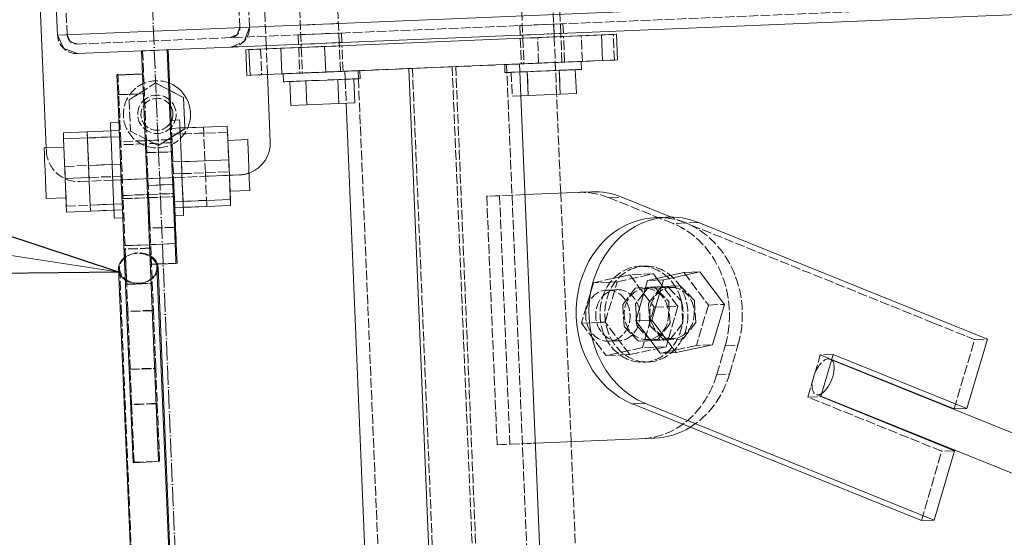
# Model space of a CAD drawing. Header units: millimetres. Extents: x -15129 to 9171, y -18789 to 5877.
# Tile 108 of 256: x -11875 to -11567, y -5546 to -5384. Entities that reach past the tile are written whole.
import ezdxf

# ---------------------------------------------------------------- set-up
doc = ezdxf.new("R2010")
doc.units = ezdxf.units.MM
doc.linetypes.add('ACAD_ISO02W100', pattern=[15, 12, -3])
doc.linetypes.add('ACAD_ISO04W100', pattern=[30, 24, -3, 0, -3])
for name, color, linetype in [('AS_Belki', 145, 'Continuous'), ('AS_Blachy', 30, 'Continuous'), ('AS_Kotwy', 9, 'Continuous'), ('AS_Sciany betonowe', 252, 'Continuous'), ('AS_Siatki', 72, 'Continuous'), ('AS_Sruby', 9, 'Continuous')]:
    doc.layers.add(name, color=color, linetype=linetype)

msp = doc.modelspace()

# ---------------------------------------------------------------- linework, layer by layer
at = {"color": 7, "lineweight": 13}
msp.add_line((-11843.59, -5462.74), (-12231.54, -5402.84), dxfattribs=at)
at = {"color": 0, "linetype": 'ByBlock', "lineweight": -2}
for p, q in [((-11891.73, -5446.87), (-11843.59, -5462.74)), ((-11843.59, -5462.74), (-11894.28, -5463.35))]:
    msp.add_line(p, q, dxfattribs=at)
at = {"layer": 'AS_Belki', "color": 145, "linetype": 'Continuous', "lineweight": 13, "ltscale": 0.25}
for p, q in [((-11862.95, -5388.65), (-9794.99, -5302.4)), ((-11856.7, -5394.4), (-9800.73, -5308.65)), ((-11864.95, -5340.69), (-11862.95, -5388.65)), ((-11862.95, -5388.65), (-11861.01, -5392.82)), ((-11861.01, -5392.82), (-11856.7, -5394.4)), ((-11753.19, -5399.09), (-11718.58, -5397.64)), ((-11679.09, -6344.66), (-11718.58, -5397.64)), ((-11713.7, -6346.1), (-11753.19, -5399.09)), ((-11772.76, -5409.91), (-11734.24, -6333.64)), ((-11843.88, -5461.8), (-11825.29, -5907.56)), ((-11813.3, -5907.06), (-11831.89, -5461.3)), ((-11819.03, -5764.32), (-11831.56, -5461.19)), ((-11159.21, -5676.85), (-11621.16, -5490.18)), ((-11624.49, -5501.5), (-11163.69, -5687.7))]:
    msp.add_line(p, q, dxfattribs=at)
at = {"layer": 'AS_Belki', "color": 84, "linetype": 'ACAD_ISO02W100', "lineweight": 13, "ltscale": 0.25}
for p, q in [((-11856.83, -5391.4), (-9800.86, -5305.65)), ((-11808, -5338.32), (-11806, -5386.28)), ((-11808, -5338.32), (-11806, -5386.28)), ((-11803, -5386.15), (-11805, -5338.19)), ((-11859.95, -5388.53), (-11861.95, -5340.57)), ((-11787.09, -5385.49), (-11775.2, -5384.99)), ((-11718.55, -5385.63), (-11717.86, -5385.6)), ((-11717.74, -5385.6), (-11718.55, -5385.63)), ((-11718.55, -5385.63), (-11718.43, -5388.63)), ((-11717.86, -5385.6), (-11713.61, -5385.42)), ((-11717.74, -5385.6), (-11708.3, -5385.2)), ((-11713.61, -5385.42), (-11708.3, -5385.2)), ((-11708.3, -5385.2), (-11705.04, -5385.07)), ((-11708.3, -5385.2), (-11705.85, -5385.1)), ((-11705.85, -5385.1), (-11705.04, -5385.07)), ((-11705.74, -5385.1), (-11705.85, -5385.1)), ((-11705.74, -5385.1), (-11705.04, -5385.07)), ((-11704.92, -5388.06), (-11705.04, -5385.07)), ((-11858.98, -5390.61), (-11859.95, -5388.53)), ((-11806.78, -5388.43), (-11808.87, -5389.4)), ((-11806.79, -5388.43), (-11808.87, -5389.4)), ((-11806, -5386.28), (-11806.78, -5388.43)), ((-11803, -5386.15), (-11804.58, -5390.46)), ((-11804.58, -5390.46), (-11804.12, -5389.2)), ((-11787.78, -5388.52), (-11786.96, -5388.48)), ((-11787.78, -5388.52), (-11787.08, -5388.49)), ((-11787.78, -5388.52), (-11787.65, -5391.52)), ((-11787.08, -5388.49), (-11782.83, -5388.31)), ((-11786.96, -5388.48), (-11775.08, -5387.99)), ((-11779.21, -5388.16), (-11775.08, -5387.99)), ((-11777.52, -5388.09), (-11774.26, -5387.95)), ((-11774.96, -5387.98), (-11775.08, -5387.99)), ((-11774.14, -5390.95), (-11774.26, -5387.95)), ((-11717.62, -5388.59), (-11718.43, -5388.63)), ((-11717.73, -5388.6), (-11718.43, -5388.63)), ((-11713.48, -5388.42), (-11717.73, -5388.6)), ((-11717.62, -5388.59), (-11715.17, -5388.49)), ((-11705.73, -5388.1), (-11709.86, -5388.27)), ((-11704.92, -5388.06), (-11708.18, -5388.2)), ((-11705.73, -5388.1), (-11705.61, -5388.09)), ((-11705.61, -5388.09), (-11704.92, -5388.06)), ((-11858.98, -5390.61), (-11856.83, -5391.4)), ((-11856.83, -5391.4), (-11858.98, -5390.61)), ((-11808.74, -5392.4), (-11804.58, -5390.46)), ((-11786.84, -5391.48), (-11787.65, -5391.52)), ((-11786.95, -5391.49), (-11787.65, -5391.52)), ((-11782.7, -5391.31), (-11786.95, -5391.49)), ((-11779.08, -5391.16), (-11774.95, -5390.99)), ((-11774.14, -5390.95), (-11777.4, -5391.09)), ((-11774.95, -5390.99), (-11774.84, -5390.98)), ((-11774.84, -5390.98), (-11774.14, -5390.95)), ((-11718.91, -5397.66), (-11739.66, -5398.52)), ((-11683.19, -6344.83), (-11722.67, -5397.81)), ((-11718.58, -5397.64), (-11718.91, -5397.66)), ((-11753.27, -5399.09), (-11773.17, -5399.92)), ((-11773.17, -5399.92), (-11773.07, -5402.42)), ((-11738.56, -5398.48), (-11769.08, -5399.75)), ((-11752.09, -5399.04), (-11769.08, -5399.75)), ((-11769.08, -5399.75), (-11768.97, -5402.25)), ((-11753.19, -5399.09), (-11753.27, -5399.09)), ((-11712.6, -6346.05), (-11752.09, -5399.04)), ((-11700.17, -6345.53), (-11739.66, -5398.52)), ((-11699.07, -6345.49), (-11738.56, -5398.48)), ((-11773.07, -5402.42), (-11772.76, -5409.91)), ((-11768.97, -5402.25), (-11729.59, -6346.76)), ((-11843.55, -5461.69), (-11830.81, -5769.9)), ((-11621.16, -5490.18), (-11622.11, -5489.8)), ((-11625.43, -5501.12), (-11624.49, -5501.5))]:
    msp.add_line(p, q, dxfattribs=at)
at = {"layer": 'AS_Belki', "color": 84, "linetype": 'ACAD_ISO02W100', "lineweight": 13, "ltscale": 0.25, "extrusion": (1.98338e-15, 5.41643e-15, -1)}
msp.add_arc((11856.95, -5388.4), 6, 267.6117, 357.6117, dxfattribs=at)
at = {"layer": 'AS_Belki', "color": 84, "linetype": 'ACAD_ISO02W100', "lineweight": 13, "ltscale": 0.25}
for centre, start, end in [((-11856.95, -5388.4), 182.3883, 272.3883), ((-11808.99, -5386.4), 272.3883, 2.3883)]:
    msp.add_arc(centre, 3, start, end, dxfattribs=at)
at = {"layer": 'AS_Belki', "color": 84, "linetype": 'ACAD_ISO02W100', "lineweight": 13, "ltscale": 0.25, "extrusion": (-1.06192e-14, 5.94822e-15, -1)}
msp.add_arc((11808.99, -5386.4), 6, 177.6117, 267.6117, dxfattribs=at)
at = {"layer": 'AS_Belki', "color": 84, "linetype": 'ACAD_ISO02W100', "lineweight": 13, "ltscale": 0.25, "extrusion": (0.025459, -0.615703, 0.787567)}
msp.add_arc((-12053.09, -3912.42, 3061.26), 6, 12.746, 0, dxfattribs=at)
at = {"layer": 'AS_Belki', "color": 84, "linetype": 'ACAD_ISO02W100', "lineweight": 13, "ltscale": 0.25, "extrusion": (-0.025717, 0.616586, 0.786867)}
for start, end in [(194.093, 312.6448), (47.3553, 132.6449)]:
    msp.add_arc((12055.2, 3905.62, -3063.09), 6, start, end, dxfattribs=at)
at = {"layer": 'AS_Belki', "color": 145, "linetype": 'Continuous', "lineweight": 13, "ltscale": 0.25, "extrusion": (-0.025717, 0.616586, 0.786867)}
for start, end in [(312.6448, 47.3553), (132.6449, 194.093)]:
    msp.add_arc((12055.2, 3905.62, -3063.09), 6, start, end, dxfattribs=at)
at = {"layer": 'AS_Belki', "color": 145, "linetype": 'Continuous', "lineweight": 13, "ltscale": 0.25, "extrusion": (0.025459, -0.615703, 0.787567)}
msp.add_arc((-12053.09, -3912.42, 3061.26), 6, 360, 12.746, dxfattribs=at)
at = {"layer": 'AS_Belki', "color": 84, "linetype": 'ACAD_ISO02W100', "lineweight": 13, "ltscale": 0.25, "extrusion": (-0.820057, 0.331379, 0.466577)}
msp.add_arc((9450.13, -4067.71, 7711.08), 6, 169.2169, 34.6717, dxfattribs=at)
at = {"layer": 'AS_Belki', "color": 145, "linetype": 'Continuous', "lineweight": 13, "ltscale": 0.25, "extrusion": (-0.820057, 0.331379, 0.466577)}
msp.add_arc((9450.13, -4067.71, 7711.08), 6, 34.6717, 169.2169, dxfattribs=at)
at = {"layer": 'AS_Blachy', "color": 145, "linetype": 'Continuous', "lineweight": 13, "ltscale": 0.25}
for p, q in [((-11871.44, -5304.93), (-11866.48, -5423.85)), ((-11692.99, -5388.57), (-11779.51, -5392.18)), ((-11708.13, -5389.2), (-11713.44, -5389.42)), ((-11704.87, -5389.06), (-11708.13, -5389.2)), ((-11705.57, -5389.09), (-11705.69, -5389.1)), ((-11705.39, -5389.09), (-11705.66, -5389.1)), ((-11704.87, -5389.06), (-11705.57, -5389.09)), ((-11699.32, -5388.83), (-11705.39, -5389.09)), ((-11689.33, -5388.42), (-11699.32, -5388.83)), ((-11688.33, -5388.37), (-11692.99, -5388.57)), ((-11692.65, -5396.56), (-11692.99, -5388.57)), ((-11688, -5396.37), (-11688.33, -5388.37)), ((-11797.71, -5392.94), (-11797.75, -5391.94)), ((-11787.1, -5392.49), (-11779.51, -5392.18)), ((-11777.36, -5392.09), (-11782.66, -5392.31)), ((-11779.51, -5392.18), (-11779.18, -5400.17)), ((-11774.1, -5391.95), (-11777.36, -5392.09)), ((-11774.91, -5391.99), (-11774.8, -5391.98)), ((-11774.1, -5391.95), (-11774.8, -5391.98)), ((-11717.57, -5389.59), (-11718.39, -5389.63)), ((-11717.69, -5389.6), (-11718.39, -5389.63)), ((-11717.69, -5389.6), (-11713.44, -5389.42)), ((-11836.72, -5393.56), (-11834.96, -5435.65)), ((-11828.37, -5393.22), (-11828.73, -5393.23)), ((-11827.14, -5431.3), (-11828.73, -5393.23)), ((-11828.37, -5393.22), (-11827.46, -5415.27)), ((-11799.5, -5393.01), (-11804.15, -5393.2)), ((-11804.15, -5393.2), (-11803.15, -5393.16)), ((-11804.15, -5393.2), (-11803.82, -5401.2)), ((-11803.15, -5393.16), (-11793.16, -5392.75)), ((-11803.15, -5393.16), (-11802.82, -5401.16)), ((-11786.8, -5392.48), (-11799.5, -5393.01)), ((-11793.16, -5392.75), (-11787.1, -5392.49)), ((-11793.16, -5392.75), (-11792.83, -5400.74)), ((-11787.61, -5392.51), (-11786.8, -5392.48)), ((-11786.91, -5392.49), (-11787.61, -5392.51)), ((-11786.91, -5392.49), (-11782.66, -5392.31)), ((-11718.58, -5397.64), (-11692.65, -5396.56)), ((-11692.65, -5396.56), (-11688, -5396.37)), ((-11836.42, -5400.8), (-11844.41, -5401.13)), ((-11844.26, -5404.78), (-11844.41, -5401.13)), ((-11836.42, -5400.75), (-11844.06, -5401.07)), ((-11844.06, -5401.07), (-11844.06, -5400.99)), ((-11803.82, -5401.2), (-11802.82, -5401.16)), ((-11802.82, -5401.16), (-11792.83, -5400.74)), ((-11796.5, -5421.91), (-11797.38, -5400.93)), ((-11792.83, -5400.74), (-11786.76, -5400.49)), ((-11786.76, -5400.49), (-11782.18, -5400.3)), ((-11782.18, -5400.3), (-11779.18, -5400.17)), ((-11843.94, -5412.39), (-11844.26, -5404.78)), ((-11843.51, -5422.83), (-11843.94, -5412.39)), ((-11843.02, -5434.49), (-11843.51, -5422.83)), ((-11826.97, -5435.31), (-11827.14, -5431.3)), ((-11842.56, -5445.6), (-11843.02, -5434.49)), ((-11834.96, -5435.65), (-11826.97, -5435.31)), ((-11826.2, -5453.81), (-11826.97, -5435.31)), ((-11834.96, -5435.65), (-11834.19, -5454.14)), ((-11696.18, -5437.62), (-11716.88, -5438.49)), ((-11672.48, -5445.01), (-11686.62, -5439.3)), ((-11842.19, -5454.48), (-11842.56, -5445.6)), ((-11826.08, -5448.63), (-11826.22, -5445.15)), ((-11672.71, -5445.54), (-11676.71, -5445.71)), ((-11670.11, -5445.97), (-11672.48, -5445.01)), ((-11572.46, -5483.64), (-11662.66, -5447.19)), ((-11826.08, -5448.63), (-11826.42, -5448.65)), ((-11826.08, -5448.63), (-11825.76, -5456.26)), ((-11834.19, -5454.14), (-11842.19, -5454.48)), ((-11839.36, -5522.3), (-11842.19, -5454.48)), ((-11826.2, -5453.81), (-11834.19, -5454.14)), ((-11834.19, -5454.14), (-11831.36, -5521.97)), ((-11825.98, -5459.09), (-11826.2, -5453.81)), ((-11825.76, -5456.26), (-11825.61, -5459.91)), ((-11825.94, -5459.98), (-11825.98, -5459.09)), ((-11825.94, -5459.93), (-11825.61, -5459.91)), ((-11833.94, -5460.31), (-11825.94, -5459.98)), ((-11578.83, -5505.34), (-11572.46, -5483.64)), ((-11624.53, -5501.64), (-11620.65, -5488.44)), ((-11621.12, -5490.03), (-11582.83, -5505.5)), ((-11620.65, -5488.44), (-11578.83, -5505.34)), ((-11582.71, -5518.55), (-11624.53, -5501.64)), ((-11683.29, -5503.95), (-11679.28, -5503.79)), ((-11683.29, -5503.95), (-11593.08, -5540.41)), ((-11679.28, -5503.79), (-11589.08, -5540.24)), ((-11582.83, -5505.5), (-11578.83, -5505.34)), ((-11713.64, -5516.19), (-11676.37, -5514.63)), ((-11589.08, -5540.24), (-11582.71, -5518.55)), ((-11839.36, -5522.3), (-11831.36, -5521.97)), ((-11593.08, -5540.41), (-11589.08, -5540.24))]:
    msp.add_line(p, q, dxfattribs=at)
at = {"layer": 'AS_Blachy', "color": 84, "linetype": 'ACAD_ISO02W100', "lineweight": 13, "ltscale": 0.25}
for p, q in [((-11797.75, -5391.94), (-11800.63, -5323)), ((-11797.75, -5391.94), (-11797.88, -5388.94)), ((-11705.66, -5389.1), (-11712.97, -5389.4)), ((-11709.82, -5389.27), (-11705.69, -5389.1)), ((-11704.54, -5397.06), (-11704.87, -5389.06)), ((-11698.99, -5396.83), (-11699.32, -5388.83)), ((-11688.19, -5388.37), (-11689.33, -5388.42)), ((-11689, -5396.41), (-11689.33, -5388.42)), ((-11688.33, -5388.37), (-11688.19, -5388.37)), ((-11779.51, -5392.18), (-11786.8, -5392.48)), ((-11784.35, -5392.38), (-11779.04, -5392.16)), ((-11779.04, -5392.16), (-11774.91, -5391.99)), ((-11773.76, -5399.94), (-11774.1, -5391.95)), ((-11718.39, -5389.63), (-11718.05, -5397.62)), ((-11715.13, -5389.49), (-11717.57, -5389.59)), ((-11715.13, -5389.49), (-11709.82, -5389.27)), ((-11712.64, -5397.39), (-11712.97, -5389.4)), ((-11828.73, -5393.23), (-11836.72, -5393.56)), ((-11836.72, -5393.56), (-11835.59, -5393.52)), ((-11836.36, -5393.55), (-11828.37, -5393.22)), ((-11828.73, -5393.23), (-11836.36, -5393.55)), ((-11836.36, -5393.55), (-11835.2, -5421.61)), ((-11828.73, -5393.23), (-11835.59, -5393.52)), ((-11799.5, -5393.01), (-11799.16, -5401)), ((-11797.38, -5400.93), (-11797.71, -5392.94)), ((-11787.61, -5392.51), (-11787.28, -5400.51)), ((-11784.35, -5392.38), (-11786.8, -5392.48)), ((-11718.05, -5397.62), (-11714.8, -5397.48)), ((-11718.05, -5397.62), (-11717.36, -5397.59)), ((-11717.36, -5397.59), (-11713.11, -5397.41)), ((-11714.8, -5397.48), (-11707.8, -5397.19)), ((-11705.05, -5397.08), (-11712.64, -5397.39)), ((-11709.49, -5397.26), (-11705.24, -5397.09)), ((-11707.8, -5397.19), (-11704.54, -5397.06)), ((-11705.24, -5397.09), (-11704.54, -5397.06)), ((-11698.99, -5396.83), (-11705.05, -5397.08)), ((-11689, -5396.41), (-11698.99, -5396.83)), ((-11688, -5396.37), (-11689, -5396.41)), ((-11844.41, -5401.13), (-11844.42, -5400.94)), ((-11844.06, -5400.99), (-11844.07, -5400.87)), ((-11844.02, -5401.94), (-11844.06, -5401.07)), ((-11836.07, -5400.74), (-11836.42, -5400.75)), ((-11803.82, -5401.2), (-11799.16, -5401)), ((-11799.16, -5401), (-11792.41, -5400.72)), ((-11787.28, -5400.51), (-11784.02, -5400.37)), ((-11786.58, -5400.48), (-11787.28, -5400.51)), ((-11786.58, -5400.48), (-11782.33, -5400.3)), ((-11784.02, -5400.37), (-11777.02, -5400.08)), ((-11779.18, -5400.17), (-11753.19, -5399.09)), ((-11778.71, -5400.15), (-11774.46, -5399.97)), ((-11777.02, -5400.08), (-11773.76, -5399.94)), ((-11773.76, -5399.94), (-11774.46, -5399.97)), ((-11843.8, -5407.21), (-11844.02, -5401.94)), ((-11844.15, -5407.31), (-11836.16, -5406.97)), ((-11843.8, -5407.21), (-11836.16, -5406.9)), ((-11843.2, -5421.95), (-11843.8, -5407.21)), ((-11836.16, -5406.9), (-11835.81, -5406.88)), ((-11827.46, -5415.27), (-11827.05, -5425.02)), ((-11835.55, -5421.63), (-11843.54, -5421.96)), ((-11835.55, -5421.58), (-11843.2, -5421.89)), ((-11843.2, -5421.95), (-11843.15, -5422.94)), ((-11842.5, -5438.81), (-11843.15, -5422.94)), ((-11827.56, -5421.3), (-11835.55, -5421.63)), ((-11835.2, -5421.56), (-11835.55, -5421.58)), ((-11827.56, -5421.25), (-11835.2, -5421.56)), ((-11835.16, -5422.61), (-11835.2, -5421.61)), ((-11835.2, -5421.61), (-11835.16, -5422.61)), ((-11835.2, -5421.61), (-11835.16, -5422.61)), ((-11835.16, -5422.61), (-11834.51, -5438.48)), ((-11835.16, -5422.61), (-11835.05, -5425.36)), ((-11827.21, -5421.23), (-11827.56, -5421.25)), ((-11866.48, -5423.85), (-11866.44, -5424.83)), ((-11866.48, -5423.85), (-11866.44, -5424.83)), ((-11835.39, -5425.47), (-11827.4, -5425.14)), ((-11835.05, -5425.36), (-11827.4, -5425.04)), ((-11827.4, -5425.04), (-11827.05, -5425.02)), ((-11827.05, -5425.02), (-11826.89, -5429.07)), ((-11826.89, -5429.07), (-11826.22, -5445.15)), ((-11856.03, -5434.4), (-11806.08, -5432.32)), ((-11856.03, -5434.4), (-11853.04, -5434.28)), ((-11845.7, -5433.97), (-11843.05, -5433.86)), ((-11843.05, -5433.86), (-11842.7, -5433.85)), ((-11842.7, -5433.85), (-11835.05, -5433.53)), ((-11835.05, -5433.53), (-11834.71, -5433.51)), ((-11834.71, -5433.51), (-11827.06, -5433.19)), ((-11834.62, -5435.63), (-11826.63, -5435.3)), ((-11827.06, -5433.19), (-11826.72, -5433.18)), ((-11826.72, -5433.18), (-11824.06, -5433.07)), ((-11826.63, -5435.3), (-11826.44, -5439.81)), ((-11816.73, -5432.76), (-11809.28, -5432.45)), ((-11809.28, -5432.45), (-11806.08, -5432.32)), ((-11696.18, -5437.62), (-11700.18, -5437.79)), ((-11842.8, -5439.82), (-11834.8, -5439.49)), ((-11842.5, -5438.81), (-11842.46, -5439.8)), ((-11842.46, -5439.75), (-11834.81, -5439.43)), ((-11841.7, -5458.18), (-11842.46, -5439.8)), ((-11834.81, -5439.43), (-11834.47, -5439.42)), ((-11834.8, -5439.49), (-11826.81, -5439.15)), ((-11834.51, -5438.48), (-11834.46, -5439.47)), ((-11834.51, -5438.48), (-11834.47, -5439.42)), ((-11834.47, -5439.42), (-11826.81, -5439.1)), ((-11834.47, -5439.42), (-11834.46, -5439.47)), ((-11834.46, -5439.47), (-11833.69, -5458.21)), ((-11834.07, -5448.96), (-11834.46, -5439.47)), ((-11826.81, -5439.1), (-11826.47, -5439.09)), ((-11720.97, -5438.66), (-11728.88, -5438.99)), ((-11724.87, -5438.82), (-11728.88, -5438.99)), ((-11728.88, -5438.99), (-11725.64, -5516.69)), ((-11720.97, -5438.66), (-11724.87, -5438.82)), ((-11724.87, -5438.82), (-11721.63, -5516.52)), ((-11716.88, -5438.49), (-11720.97, -5438.66)), ((-11690.62, -5439.47), (-11686.62, -5439.3)), ((-11670.67, -5447.53), (-11690.62, -5439.47)), ((-11826.33, -5442.55), (-11825.87, -5453.77)), ((-11666.67, -5447.36), (-11670.67, -5447.53)), ((-11666.67, -5447.36), (-11670.11, -5445.97)), ((-11662.66, -5447.19), (-11666.67, -5447.36)), ((-11589.26, -5478.64), (-11666.67, -5447.36)), ((-11826.41, -5448.72), (-11834.41, -5449.06)), ((-11826.42, -5448.65), (-11834.07, -5448.96)), ((-11833.86, -5454.1), (-11825.87, -5453.77)), ((-11834.15, -5455.27), (-11842.14, -5455.6)), ((-11842.03, -5458.31), (-11842.14, -5455.6)), ((-11841.85, -5454.43), (-11833.86, -5454.1)), ((-11834.15, -5455.16), (-11841.81, -5455.48)), ((-11841.81, -5455.48), (-11841.8, -5455.58)), ((-11833.82, -5455.15), (-11834.15, -5455.16)), ((-11834.15, -5455.27), (-11834.03, -5457.97)), ((-11841, -5474.94), (-11841.7, -5458.18)), ((-11841.7, -5458.19), (-11841.35, -5466.5)), ((-11833.69, -5458.21), (-11833.7, -5457.86)), ((-11833.6, -5460.3), (-11833.69, -5458.21)), ((-11833.69, -5458.21), (-11833.01, -5474.61)), ((-11832.15, -5460.18), (-11825.94, -5459.93)), ((-11833.61, -5460.24), (-11832.53, -5460.2)), ((-11832.53, -5460.2), (-11832.15, -5460.18)), ((-11841.68, -5466.61), (-11833.69, -5466.27)), ((-11841.35, -5466.5), (-11833.69, -5466.18)), ((-11833.69, -5466.18), (-11833.36, -5466.17)), ((-11682.44, -5467.71), (-11686.37, -5472.84)), ((-11676.49, -5467.33), (-11682.44, -5467.71)), ((-11678.43, -5467.54), (-11679.78, -5469.31)), ((-11678.43, -5467.54), (-11672.48, -5467.17)), ((-11678.35, -5472.51), (-11674.43, -5467.38)), ((-11672.48, -5467.17), (-11676.49, -5467.33)), ((-11676.49, -5467.33), (-11676.41, -5467.42)), ((-11676.41, -5467.42), (-11676.13, -5467.7)), ((-11676.13, -5467.7), (-11675.32, -5468.54)), ((-11675.32, -5468.54), (-11672, -5471.93)), ((-11674.43, -5467.38), (-11668.48, -5467)), ((-11668.48, -5467), (-11672.48, -5467.17)), ((-11672.48, -5467.17), (-11672.4, -5467.25)), ((-11672.4, -5467.25), (-11672.13, -5467.53)), ((-11672.13, -5467.53), (-11668, -5471.76)), ((-11663.99, -5471.6), (-11668.48, -5467)), ((-11679.78, -5469.31), (-11682.36, -5472.67)), ((-11672, -5471.93), (-11671.6, -5478.81)), ((-11668, -5471.76), (-11667.6, -5478.64)), ((-11663.59, -5478.47), (-11663.99, -5471.6)), ((-11833.33, -5474.8), (-11841.32, -5475.13)), ((-11833.34, -5474.63), (-11841, -5474.94)), ((-11840.26, -5493.04), (-11841, -5474.94)), ((-11833.01, -5474.61), (-11833.34, -5474.63)), ((-11833.01, -5474.61), (-11832.26, -5492.71)), ((-11686.37, -5472.84), (-11685.97, -5479.72)), ((-11682.36, -5472.67), (-11681.96, -5479.55)), ((-11682.1, -5477.19), (-11682.36, -5472.67)), ((-11677.95, -5479.38), (-11678.35, -5472.51)), ((-11682.03, -5478.35), (-11682.1, -5477.19)), ((-11681.96, -5479.55), (-11682.03, -5478.35)), ((-11685.97, -5479.72), (-11681.48, -5484.31)), ((-11681.96, -5479.55), (-11678.3, -5483.3)), ((-11673.47, -5483.98), (-11677.95, -5479.38)), ((-11671.6, -5478.81), (-11674.64, -5482.78)), ((-11667.6, -5478.64), (-11671.32, -5483.51)), ((-11667.52, -5483.6), (-11663.59, -5478.47)), ((-11589.26, -5478.64), (-11576.46, -5483.81)), ((-11677.71, -5484.08), (-11681.48, -5484.31)), ((-11681.48, -5484.31), (-11677.65, -5484.15)), ((-11678.3, -5483.3), (-11677.47, -5484.15)), ((-11677.47, -5484.15), (-11678.3, -5483.3)), ((-11677.55, -5484.06), (-11677.71, -5484.08)), ((-11677.65, -5484.15), (-11677.47, -5484.15)), ((-11675.53, -5483.94), (-11677.55, -5484.06)), ((-11673.55, -5483.9), (-11677.47, -5484.15)), ((-11677.47, -5484.15), (-11673.47, -5483.98)), ((-11675.33, -5483.68), (-11675.53, -5483.94)), ((-11674.64, -5482.78), (-11675.33, -5483.68)), ((-11671.52, -5483.77), (-11673.55, -5483.9)), ((-11673.47, -5483.98), (-11667.52, -5483.6)), ((-11671.32, -5483.51), (-11671.52, -5483.77)), ((-11582.83, -5505.5), (-11576.46, -5483.81)), ((-11576.46, -5483.81), (-11572.46, -5483.64)), ((-11657.03, -5494.77), (-11654.38, -5485.77)), ((-11654.38, -5485.77), (-11650.38, -5485.6)), ((-11653.02, -5494.6), (-11650.38, -5485.6)), ((-11628.53, -5501.81), (-11624.66, -5488.6)), ((-11620.65, -5488.44), (-11624.66, -5488.6)), ((-11624.66, -5488.6), (-11621.12, -5490.03)), ((-11840.57, -5493.21), (-11832.58, -5492.88)), ((-11840.26, -5493.04), (-11832.58, -5492.72)), ((-11839.8, -5504.06), (-11840.26, -5493.04)), ((-11832.58, -5492.72), (-11832.26, -5492.71)), ((-11832.26, -5492.71), (-11831.06, -5521.83)), ((-11657.03, -5494.77), (-11653.02, -5494.6)), ((-11628.53, -5501.81), (-11624.53, -5501.64)), ((-11586.71, -5518.71), (-11628.53, -5501.81)), ((-11832.12, -5503.89), (-11840.11, -5504.22)), ((-11832.12, -5503.74), (-11839.8, -5504.06)), ((-11839.05, -5522.16), (-11839.8, -5504.06)), ((-11831.81, -5503.73), (-11832.12, -5503.74)), ((-11831.06, -5521.83), (-11831.81, -5503.73)), ((-11680.38, -5514.8), (-11676.37, -5514.63)), ((-11725.64, -5516.69), (-11713.64, -5516.19)), ((-11725.64, -5516.69), (-11721.63, -5516.52)), ((-11721.63, -5516.52), (-11717.73, -5516.36)), ((-11717.73, -5516.36), (-11713.64, -5516.19)), ((-11593.08, -5540.41), (-11586.71, -5518.71)), ((-11582.71, -5518.55), (-11586.71, -5518.71)), ((-11839.05, -5522.16), (-11831.37, -5521.84)), ((-11831.37, -5521.84), (-11831.06, -5521.83))]:
    msp.add_line(p, q, dxfattribs=at)
msp.add_circle((-11831.89, -5413.38), 6, dxfattribs=at)
at = {"layer": 'AS_Blachy', "color": 145, "linetype": 'Continuous', "lineweight": 13, "ltscale": 0.25}
msp.add_arc((-11806.49, -5422.33), 10, 291.2982, 2.3883, dxfattribs=at)
at = {"layer": 'AS_Blachy', "color": 84, "linetype": 'ACAD_ISO02W100', "lineweight": 13, "ltscale": 0.25}
for centre, start, end in [((-11856.45, -5424.41), 182.3883, 272.3883), ((-11806.49, -5422.33), 272.3883, 291.2982)]:
    msp.add_arc(centre, 10, start, end, dxfattribs=at)
at = {"layer": 'AS_Blachy', "color": 84, "linetype": 'ACAD_ISO02W100', "lineweight": 13, "ltscale": 0.25, "extrusion": (0.500767, 0.020866, 0.865331)}
for centre, start, end in [((-4975.97, 10311.64, -5972.53), 338.5781, 0.002), ((-4984.86, 10291.22, -5960.7), 338.5781, 1.0781), ((-4984.86, 10294.69, -5962.71), 248.5781, 338.5781), ((-4984.86, 10291.22, -5960.7), 248.5781, 338.5781), ((-4993.74, 10297.3, -5964.22), 180.002, 248.5781), ((-4993.74, 10293.83, -5962.21), 205.2949, 248.5781)]:
    msp.add_arc(centre, 30, start, end, dxfattribs=at)
at = {"layer": 'AS_Blachy', "color": 145, "linetype": 'Continuous', "lineweight": 13, "ltscale": 0.25, "extrusion": (0.500767, 0.020866, 0.865331)}
for centre, start, end in [((-4975.97, 10308.17, -5970.52), 338.5781, 0.002), ((-4984.86, 10287.75, -5958.69), 338.5781, 158.5781), ((-4984.86, 10291.22, -5960.7), 1.0781, 158.5781), ((-4993.74, 10293.83, -5962.21), 180.002, 205.2949)]:
    msp.add_arc(centre, 30, start, end, dxfattribs=at)
at = {"layer": 'AS_Kotwy', "color": 84, "linetype": 'ACAD_ISO02W100', "lineweight": 13, "ltscale": 0.25}
for p, q in [((-11840.57, -5408.84), (-11832.3, -5403.59)), ((-11832.3, -5403.59), (-11823.61, -5408.13)), ((-11828.21, -5405.73), (-11832.3, -5403.59)), ((-11836.2, -5406.06), (-11840.57, -5408.84)), ((-11835.85, -5405.84), (-11836.2, -5406.06)), ((-11827.84, -5405.92), (-11828.21, -5405.73)), ((-11840.57, -5408.84), (-11840.17, -5418.63)), ((-11831.48, -5423.17), (-11840.17, -5418.63)), ((-11823.21, -5417.92), (-11831.48, -5423.17)), ((-11827.24, -5420.48), (-11824.66, -5418.84)), ((-11824.66, -5418.84), (-11823.21, -5417.92)), ((-11823.21, -5417.92), (-11823.22, -5417.6)), ((-11823.22, -5417.64), (-11823.22, -5417.6)), ((-11823.21, -5417.92), (-11823.22, -5417.64)), ((-11835.57, -5421.03), (-11835.22, -5421.21)), ((-11835.22, -5421.21), (-11834.6, -5421.54)), ((-11834.6, -5421.54), (-11834.51, -5421.59)), ((-11834.51, -5421.59), (-11832.84, -5422.46)), ((-11832.84, -5422.46), (-11832.75, -5422.51)), ((-11832.75, -5422.51), (-11831.48, -5423.17)), ((-11830.27, -5422.4), (-11830.19, -5422.35)), ((-11830.19, -5422.35), (-11828.6, -5421.34)), ((-11828.6, -5421.34), (-11828.51, -5421.29)), ((-11828.51, -5421.29), (-11827.24, -5420.48))]:
    msp.add_line(p, q, dxfattribs=at)
at = {"layer": 'AS_Kotwy', "color": 145, "linetype": 'Continuous', "lineweight": 13, "ltscale": 0.25}
for p, q in [((-11823.61, -5408.13), (-11827.84, -5405.92)), ((-11823.22, -5417.6), (-11823.61, -5408.13))]:
    msp.add_line(p, q, dxfattribs=at)
at = {"layer": 'AS_Kotwy', "color": 84, "linetype": 'ACAD_ISO02W100', "lineweight": 13, "ltscale": 0.25}
for radius, start, end in [(10.5, 67.8189, 336.4424), (5, 30.4128, 337.7479)]:
    msp.add_arc((-11831.89, -5413.38), radius, start, end, dxfattribs=at)
at = {"layer": 'AS_Kotwy', "color": 145, "linetype": 'Continuous', "lineweight": 13, "ltscale": 0.25}
for radius, start, end in [(10.5, 336.4424, 67.8189), (5, 337.7479, 30.4128)]:
    msp.add_arc((-11831.89, -5413.38), radius, start, end, dxfattribs=at)
at = {"layer": 'AS_Sciany betonowe', "color": 84, "linetype": 'ACAD_ISO02W100', "lineweight": 13, "ltscale": 0.25}
for p, q in [((-11707.04, -5407.17), (-11711.52, -5299.76)), ((-11707.83, -5388.19), (-11707.96, -5385.19)), ((-11707.79, -5389.19), (-11707.83, -5388.19)), ((-11707.35, -5399.68), (-11707.46, -5397.18)), ((-11702.51, -5515.72), (-11705.75, -5438.02))]:
    msp.add_line(p, q, dxfattribs=at)
at = {"layer": 'AS_Sciany betonowe', "color": 145, "linetype": 'ACAD_ISO02W100', "lineweight": 13, "ltscale": 0.25}
for p, q in [((-11705.75, -5438.02), (-11707.04, -5407.17)), ((-11672.9, -6225.65), (-11702.51, -5515.72))]:
    msp.add_line(p, q, dxfattribs=at)
at = {"layer": 'AS_Siatki', "color": 20, "linetype": 'ACAD_ISO04W100', "lineweight": 13, "ltscale": 0.25}
msp.add_line((-11347.6, -17024.7), (-12017.05, -973.9), dxfattribs=at)
at = {"layer": 'AS_Sruby', "color": 84, "linetype": 'ACAD_ISO02W100', "lineweight": 13, "ltscale": 0.25}
for p, q in [((-11720.12, -5328.65), (-11717.62, -5388.59)), ((-11705.73, -5388.1), (-11708.23, -5328.15)), ((-11789.34, -5331.53), (-11786.84, -5391.48)), ((-11774.95, -5390.99), (-11777.45, -5331.04)), ((-11705.35, -5397.09), (-11705.69, -5389.1)), ((-11774.58, -5399.98), (-11774.91, -5391.99)), ((-11717.57, -5389.59), (-11717.24, -5397.59)), ((-11786.8, -5392.48), (-11786.46, -5400.47)), ((-11722.88, -5397.82), (-11723.26, -5397.84)), ((-11723.18, -5397.83), (-11723.26, -5397.84)), ((-11723.26, -5397.84), (-11723.16, -5400.34)), ((-11722.05, -5397.79), (-11722.88, -5397.82)), ((-11720.81, -5397.74), (-11722.05, -5397.79)), ((-11719.2, -5397.67), (-11720.81, -5397.74)), ((-11717.29, -5397.59), (-11719.2, -5397.67)), ((-11717.09, -5397.58), (-11717.29, -5397.59)), ((-11717.24, -5397.59), (-11717.09, -5397.58)), ((-11716.05, -5397.54), (-11717.09, -5397.58)), ((-11714.4, -5397.47), (-11716.05, -5397.54)), ((-11712.08, -5397.37), (-11714.4, -5397.47)), ((-11709.73, -5397.27), (-11712.08, -5397.37)), ((-11707.44, -5397.18), (-11709.73, -5397.27)), ((-11705.3, -5397.09), (-11707.44, -5397.18)), ((-11705.51, -5397.1), (-11705.35, -5397.09)), ((-11703.39, -5397.01), (-11705.3, -5397.09)), ((-11701.79, -5396.94), (-11703.39, -5397.01)), ((-11700.54, -5396.89), (-11701.79, -5396.94)), ((-11699.72, -5396.86), (-11700.54, -5396.89)), ((-11699.33, -5396.84), (-11699.72, -5396.86)), ((-11699.33, -5396.84), (-11699.41, -5396.84)), ((-11792.1, -5400.71), (-11792.48, -5400.73)), ((-11792.41, -5400.72), (-11792.48, -5400.73)), ((-11792.41, -5400.72), (-11791.87, -5400.7)), ((-11791.27, -5400.67), (-11792.1, -5400.71)), ((-11791.87, -5400.7), (-11790.9, -5400.66)), ((-11790.03, -5400.62), (-11791.27, -5400.67)), ((-11790.9, -5400.66), (-11789.53, -5400.6)), ((-11788.42, -5400.56), (-11790.03, -5400.62)), ((-11789.53, -5400.6), (-11787.82, -5400.53)), ((-11786.51, -5400.48), (-11788.42, -5400.56)), ((-11787.82, -5400.53), (-11785.82, -5400.45)), ((-11786.31, -5400.47), (-11786.51, -5400.48)), ((-11786.46, -5400.47), (-11786.31, -5400.47)), ((-11785.28, -5400.42), (-11786.31, -5400.47)), ((-11785.82, -5400.45), (-11783.62, -5400.36)), ((-11783.52, -5400.35), (-11785.28, -5400.42)), ((-11783.62, -5400.36), (-11781.3, -5400.26)), ((-11782.08, -5400.29), (-11783.52, -5400.35)), ((-11781.3, -5400.26), (-11782.08, -5400.29)), ((-11778.95, -5400.16), (-11781.3, -5400.26)), ((-11781.3, -5400.26), (-11779.74, -5400.19)), ((-11779.74, -5400.19), (-11779.18, -5400.17)), ((-11776.67, -5400.07), (-11778.95, -5400.16)), ((-11774.52, -5399.98), (-11776.67, -5400.07)), ((-11774.73, -5399.98), (-11774.58, -5399.98)), ((-11772.61, -5399.9), (-11774.52, -5399.98)), ((-11771.01, -5399.83), (-11772.61, -5399.9)), ((-11769.77, -5399.78), (-11771.01, -5399.83)), ((-11768.94, -5399.74), (-11769.77, -5399.78)), ((-11768.56, -5399.73), (-11768.94, -5399.74)), ((-11768.56, -5399.73), (-11768.63, -5399.73)), ((-11722.77, -5400.32), (-11723.16, -5400.34)), ((-11723.08, -5400.33), (-11723.16, -5400.34)), ((-11722.58, -5400.31), (-11723.08, -5400.33)), ((-11721.95, -5400.29), (-11722.77, -5400.32)), ((-11722.55, -5400.31), (-11722.58, -5400.31)), ((-11721.58, -5400.27), (-11722.55, -5400.31)), ((-11721.2, -5400.25), (-11721.95, -5400.29)), ((-11720.21, -5400.21), (-11721.58, -5400.27)), ((-11716.2, -5400.05), (-11721.2, -5400.25)), ((-11718.48, -5400.14), (-11721.2, -5400.25)), ((-11721.2, -5400.25), (-11720.89, -5407.75)), ((-11718.49, -5400.14), (-11720.21, -5400.21)), ((-11718.48, -5400.14), (-11718.49, -5400.14)), ((-11716.2, -5400.05), (-11718.48, -5400.14)), ((-11713.78, -5399.94), (-11716.2, -5400.05)), ((-11714.3, -5399.97), (-11716.2, -5400.05)), ((-11715.88, -5407.54), (-11716.2, -5400.05)), ((-11710.26, -5399.8), (-11713.78, -5399.94)), ((-11709.21, -5399.75), (-11710.26, -5399.8)), ((-11706.19, -5399.63), (-11709.21, -5399.75)), ((-11705.89, -5399.62), (-11708.09, -5399.71)), ((-11701.19, -5399.42), (-11706.19, -5399.63)), ((-11705.88, -5407.12), (-11706.19, -5399.63)), ((-11703.89, -5399.53), (-11705.89, -5399.62)), ((-11702.18, -5399.46), (-11703.89, -5399.53)), ((-11700.81, -5399.4), (-11702.18, -5399.46)), ((-11699.84, -5399.36), (-11700.81, -5399.4)), ((-11699.31, -5399.34), (-11699.84, -5399.36)), ((-11699.23, -5399.34), (-11699.31, -5399.34)), ((-11792, -5403.21), (-11792.38, -5403.22)), ((-11791.17, -5403.17), (-11792, -5403.21)), ((-11790.42, -5403.14), (-11791.17, -5403.17)), ((-11785.42, -5402.93), (-11790.42, -5403.14)), ((-11788.15, -5403.05), (-11790.42, -5403.14)), ((-11787.08, -5403), (-11788.15, -5403.05)), ((-11785.42, -5402.93), (-11787.08, -5403)), ((-11781.2, -5402.76), (-11785.42, -5402.93)), ((-11781.46, -5402.77), (-11785.42, -5402.93)), ((-11775.41, -5402.52), (-11781.46, -5402.77)), ((-11775.11, -5402.5), (-11777.31, -5402.59)), ((-11773.12, -5402.42), (-11775.11, -5402.5)), ((-11771.4, -5402.35), (-11773.12, -5402.42)), ((-11770.03, -5402.29), (-11771.4, -5402.35)), ((-11769.06, -5402.25), (-11770.03, -5402.29)), ((-11768.53, -5402.23), (-11769.06, -5402.25)), ((-11768.45, -5402.23), (-11768.53, -5402.23)), ((-11720.89, -5407.75), (-11715.88, -5407.54)), ((-11720.89, -5407.75), (-11718.16, -5407.63)), ((-11843.45, -5415.88), (-11843.8, -5415.89)), ((-11861.13, -5419.16), (-11861.05, -5421.03)), ((-11853.68, -5418.91), (-11853.6, -5420.79)), ((-11846.31, -5419.14), (-11846.34, -5418.55)), ((-11846.26, -5420.42), (-11846.34, -5418.6)), ((-11846.26, -5420.42), (-11846.31, -5419.14)), ((-11843.61, -5420.38), (-11843.69, -5418.49)), ((-11824.71, -5417.66), (-11827.35, -5417.77)), ((-11817.29, -5419.22), (-11827.28, -5419.64)), ((-11824.7, -5417.7), (-11824.63, -5419.58)), ((-11809.84, -5418.97), (-11824.63, -5419.58)), ((-11817.29, -5419.22), (-11817.36, -5417.35)), ((-11817.29, -5419.22), (-11817.36, -5417.39)), ((-11816.77, -5431.62), (-11817.29, -5419.22)), ((-11809.84, -5418.97), (-11809.92, -5417.08)), ((-11809.32, -5431.37), (-11809.84, -5418.97)), ((-11843.61, -5420.38), (-11853.6, -5420.79)), ((-11846.26, -5420.42), (-11853.6, -5420.72)), ((-11853.6, -5420.79), (-11853.08, -5433.19)), ((-11846.23, -5421.17), (-11846.26, -5420.42)), ((-11846.13, -5423.57), (-11846.23, -5421.17)), ((-11835.51, -5422.62), (-11843.5, -5422.96)), ((-11843.16, -5422.92), (-11843.2, -5421.95)), ((-11835.51, -5422.57), (-11843.16, -5422.89)), ((-11843.15, -5422.94), (-11843.16, -5422.92)), ((-11827.51, -5422.29), (-11835.51, -5422.62)), ((-11835.16, -5422.56), (-11835.51, -5422.57)), ((-11827.52, -5422.24), (-11835.16, -5422.56)), ((-11827.17, -5422.23), (-11827.52, -5422.24)), ((-11846.02, -5426.26), (-11846.13, -5423.57)), ((-11827.05, -5425.02), (-11826.89, -5429.07)), ((-11860.69, -5429.69), (-11845.9, -5429.08)), ((-11845.9, -5429.13), (-11846.02, -5426.26)), ((-11845.78, -5432.07), (-11845.9, -5429.13)), ((-11843.25, -5429.01), (-11843.16, -5431.15)), ((-11826.92, -5428.29), (-11816.93, -5427.88)), ((-11809.39, -5429.8), (-11809.48, -5427.6)), ((-11860.69, -5429.69), (-11860.18, -5442.08)), ((-11845.66, -5434.96), (-11845.78, -5432.07)), ((-11843.01, -5434.68), (-11843.16, -5431.15)), ((-11826.77, -5432.03), (-11824.11, -5431.92)), ((-11824.15, -5431.06), (-11824.07, -5432.8)), ((-11824.11, -5431.98), (-11809.32, -5431.37)), ((-11824.11, -5431.92), (-11816.77, -5431.62)), ((-11816.34, -5442.14), (-11816.77, -5431.62)), ((-11809.36, -5430.44), (-11809.39, -5429.8)), ((-11809.25, -5433.06), (-11809.36, -5430.44)), ((-11853.09, -5433.12), (-11845.75, -5432.81)), ((-11853.08, -5433.19), (-11843.09, -5432.78)), ((-11845.55, -5437.7), (-11845.66, -5434.96)), ((-11809.14, -5435.77), (-11809.24, -5433.41)), ((-11845.44, -5440.18), (-11845.55, -5437.7)), ((-11834.85, -5438.49), (-11826.85, -5438.16)), ((-11834.51, -5438.43), (-11826.85, -5438.11)), ((-11826.85, -5438.11), (-11826.51, -5438.09)), ((-11823.91, -5436.64), (-11823.84, -5438.47)), ((-11809.11, -5436.52), (-11809.14, -5435.77)), ((-11809.08, -5437.18), (-11809.11, -5436.52)), ((-11809.07, -5437.36), (-11809.08, -5437.18)), ((-11809.07, -5437.42), (-11809.07, -5437.36)), ((-11808.88, -5441.88), (-11809.07, -5437.42)), ((-11860.18, -5442.08), (-11845.39, -5441.47)), ((-11845.31, -5443.34), (-11845.44, -5440.18)), ((-11842.84, -5438.83), (-11834.85, -5438.49)), ((-11842.5, -5438.76), (-11834.85, -5438.44)), ((-11842.5, -5438.85), (-11842.5, -5438.81)), ((-11842.46, -5439.8), (-11842.5, -5438.85)), ((-11834.85, -5438.44), (-11834.51, -5438.43)), ((-11826.44, -5439.81), (-11826.33, -5442.55)), ((-11826.41, -5440.69), (-11816.42, -5440.27)), ((-11823.84, -5438.47), (-11823.75, -5440.61)), ((-11823.75, -5440.61), (-11823.67, -5442.5)), ((-11852.72, -5441.82), (-11852.64, -5443.71)), ((-11852.65, -5443.64), (-11845.31, -5443.34)), ((-11845.31, -5443.46), (-11845.31, -5443.34)), ((-11826.33, -5442.55), (-11823.67, -5442.44)), ((-11823.67, -5442.44), (-11816.34, -5442.14)), ((-11842.55, -5445.78), (-11842.21, -5445.77)), ((-11679.85, -5460.85), (-11681.35, -5460.91)), ((-11667.27, -5462.87), (-11659.62, -5473.02)), ((-11695.54, -5466.05), (-11699.25, -5478.66)), ((-11689.11, -5464.65), (-11695.54, -5466.05)), ((-11690.21, -5465.83), (-11695.54, -5466.05)), ((-11691.84, -5478.36), (-11688.13, -5465.74)), ((-11688.13, -5465.74), (-11690.21, -5465.83)), ((-11684.19, -5463.58), (-11689.11, -5464.65)), ((-11688.13, -5465.74), (-11676.78, -5463.27)), ((-11676.78, -5463.27), (-11684.19, -5463.58)), ((-11684.19, -5463.58), (-11676.55, -5473.73)), ((-11675.7, -5464.71), (-11676.78, -5463.27)), ((-11673.8, -5467.22), (-11675.7, -5464.71)), ((-11688.36, -5468.21), (-11691.47, -5468.34)), ((-11679.35, -5467.83), (-11679.45, -5467.84)), ((-11678.63, -5467.8), (-11679.35, -5467.83)), ((-11674.63, -5467.64), (-11678.63, -5467.8)), ((-11671.44, -5467.5), (-11674.63, -5467.64)), ((-11673.78, -5467.25), (-11673.8, -5467.22)), ((-11673.72, -5467.33), (-11673.78, -5467.25)), ((-11673.53, -5467.59), (-11673.72, -5467.33)), ((-11669.14, -5473.42), (-11673.53, -5467.59)), ((-11676.55, -5473.73), (-11680.25, -5486.34)), ((-11676.55, -5473.73), (-11669.14, -5473.42)), ((-11672.11, -5483.54), (-11669.14, -5473.42)), ((-11659.62, -5473.02), (-11663.33, -5485.64)), ((-11659.62, -5473.02), (-11654.61, -5472.81)), ((-11691.84, -5478.36), (-11693.2, -5478.41)), ((-11684.19, -5488.5), (-11691.84, -5478.36)), ((-11693.2, -5478.41), (-11699.25, -5478.66)), ((-11699.25, -5478.66), (-11691.6, -5488.81)), ((-11690.54, -5484.31), (-11687.43, -5484.18)), ((-11678.52, -5483.81), (-11677.93, -5483.79)), ((-11677.93, -5483.79), (-11677.83, -5483.78)), ((-11677.83, -5483.78), (-11673.82, -5483.61)), ((-11673.82, -5483.61), (-11670.51, -5483.48)), ((-11672.84, -5486.03), (-11672.19, -5483.81)), ((-11672.19, -5483.81), (-11672.11, -5483.54)), ((-11680.25, -5486.34), (-11691.6, -5488.81)), ((-11684.19, -5488.5), (-11675.76, -5486.67)), ((-11672.84, -5486.03), (-11680.25, -5486.34)), ((-11675.76, -5486.67), (-11672.84, -5486.03)), ((-11663.33, -5485.64), (-11674.68, -5488.11)), ((-11658.32, -5485.43), (-11663.33, -5485.64)), ((-11691.6, -5488.81), (-11687.16, -5488.63)), ((-11687.16, -5488.63), (-11684.19, -5488.5)), ((-11679.62, -5490.86), (-11678.12, -5490.8))]:
    msp.add_line(p, q, dxfattribs=at)
at = {"layer": 'AS_Sruby', "color": 145, "linetype": 'Continuous', "lineweight": 13, "ltscale": 0.25}
for p, q in [((-11717.62, -5388.59), (-11717.57, -5389.59)), ((-11705.69, -5389.1), (-11705.73, -5388.1)), ((-11786.84, -5391.48), (-11786.8, -5392.48)), ((-11774.91, -5391.99), (-11774.95, -5390.99)), ((-11699.23, -5399.34), (-11699.33, -5396.84)), ((-11792.48, -5400.73), (-11792.38, -5403.22)), ((-11768.45, -5402.23), (-11768.56, -5399.73)), ((-11716.5, -5400.06), (-11718.48, -5400.14)), ((-11714.3, -5399.97), (-11716.5, -5400.06)), ((-11716.2, -5400.05), (-11715.88, -5407.54)), ((-11711.98, -5399.87), (-11714.3, -5399.97)), ((-11709.63, -5399.77), (-11711.98, -5399.87)), ((-11707.34, -5399.68), (-11709.63, -5399.77)), ((-11705.2, -5399.59), (-11707.34, -5399.68)), ((-11706.19, -5399.63), (-11705.88, -5407.12)), ((-11703.29, -5399.51), (-11705.2, -5399.59)), ((-11701.68, -5399.44), (-11703.29, -5399.51)), ((-11700.44, -5399.39), (-11701.68, -5399.44)), ((-11700.87, -5406.91), (-11701.19, -5399.42)), ((-11699.61, -5399.35), (-11700.44, -5399.39)), ((-11699.23, -5399.34), (-11699.61, -5399.35)), ((-11792.38, -5403.22), (-11792.3, -5403.22)), ((-11791.77, -5403.2), (-11792.3, -5403.22)), ((-11790.8, -5403.16), (-11791.77, -5403.2)), ((-11789.43, -5403.1), (-11790.8, -5403.16)), ((-11790.42, -5403.14), (-11790.11, -5410.63)), ((-11787.71, -5403.03), (-11789.43, -5403.1)), ((-11785.72, -5402.95), (-11787.71, -5403.03)), ((-11783.52, -5402.85), (-11785.72, -5402.95)), ((-11785.42, -5402.93), (-11785.11, -5410.43)), ((-11781.2, -5402.76), (-11783.52, -5402.85)), ((-11778.85, -5402.66), (-11781.2, -5402.76)), ((-11776.56, -5402.56), (-11778.85, -5402.66)), ((-11774.42, -5402.47), (-11776.56, -5402.56)), ((-11775.41, -5402.52), (-11775.1, -5410.01)), ((-11772.51, -5402.39), (-11774.42, -5402.47)), ((-11770.9, -5402.33), (-11772.51, -5402.39)), ((-11769.66, -5402.28), (-11770.9, -5402.33)), ((-11770.1, -5409.8), (-11770.41, -5402.31)), ((-11768.83, -5402.24), (-11769.66, -5402.28)), ((-11768.45, -5402.23), (-11768.83, -5402.24)), ((-11718.16, -5407.63), (-11715.88, -5407.54)), ((-11715.88, -5407.54), (-11705.88, -5407.12)), ((-11705.88, -5407.12), (-11700.87, -5406.91)), ((-11790.11, -5410.63), (-11785.11, -5410.43)), ((-11785.11, -5410.43), (-11775.1, -5410.01)), ((-11775.1, -5410.01), (-11770.1, -5409.8)), ((-11843.8, -5415.89), (-11846.44, -5416)), ((-11846.42, -5416.51), (-11846.44, -5416)), ((-11846.38, -5417.57), (-11846.42, -5416.51)), ((-11824.81, -5415.16), (-11827.81, -5415.28)), ((-11824.81, -5415.16), (-11824.81, -5415.22)), ((-11824.81, -5415.22), (-11824.78, -5415.86)), ((-11824.78, -5415.86), (-11824.73, -5417.04)), ((-11846.34, -5418.55), (-11861.13, -5419.16)), ((-11861.13, -5419.16), (-11861.05, -5421.03)), ((-11843.69, -5418.49), (-11853.68, -5418.91)), ((-11853.68, -5418.91), (-11853.24, -5429.42)), ((-11846.34, -5418.55), (-11846.38, -5417.57)), ((-11846.34, -5418.6), (-11846.34, -5418.55)), ((-11824.73, -5417.04), (-11824.66, -5418.73)), ((-11817.36, -5417.35), (-11824.71, -5417.66)), ((-11809.92, -5417.08), (-11824.7, -5417.7)), ((-11824.66, -5418.73), (-11824.57, -5420.85)), ((-11817.36, -5417.39), (-11817.36, -5417.35)), ((-11809.48, -5427.6), (-11809.92, -5417.08)), ((-11853.6, -5420.72), (-11861.05, -5421.03)), ((-11861.05, -5421.03), (-11860.54, -5433.43)), ((-11824.57, -5420.85), (-11824.47, -5423.33)), ((-11803.54, -5421.29), (-11809.73, -5421.55)), ((-11803.5, -5422.26), (-11803.54, -5421.29)), ((-11803.41, -5424.29), (-11803.5, -5422.26)), ((-11860.94, -5423.62), (-11867.14, -5423.88)), ((-11867.14, -5423.88), (-11867.13, -5424.11)), ((-11867.13, -5424.11), (-11867.07, -5425.52)), ((-11867.07, -5425.52), (-11866.97, -5427.88)), ((-11824.47, -5423.33), (-11824.35, -5426.07)), ((-11824.35, -5426.07), (-11824.23, -5428.96)), ((-11803.29, -5427.07), (-11803.41, -5424.29)), ((-11866.97, -5427.88), (-11866.85, -5430.84)), ((-11853.24, -5429.42), (-11843.25, -5429.01)), ((-11824.27, -5428.21), (-11809.48, -5427.6)), ((-11824.27, -5428.21), (-11824.15, -5431.06)), ((-11824.23, -5428.96), (-11824.11, -5431.9)), ((-11808.96, -5440), (-11809.48, -5427.6)), ((-11803.16, -5430.18), (-11803.29, -5427.07)), ((-11866.85, -5430.84), (-11866.72, -5433.95)), ((-11853.24, -5429.42), (-11852.72, -5441.82)), ((-11824.11, -5431.9), (-11823.99, -5434.77)), ((-11803.04, -5433.15), (-11803.16, -5430.18)), ((-11866.72, -5433.95), (-11866.6, -5436.74)), ((-11860.54, -5433.43), (-11853.09, -5433.12)), ((-11860.54, -5433.43), (-11860.1, -5443.95)), ((-11824.07, -5432.8), (-11823.91, -5436.64)), ((-11823.99, -5434.77), (-11823.88, -5437.45)), ((-11809.24, -5433.41), (-11809.25, -5433.06)), ((-11802.94, -5435.51), (-11803.04, -5433.15)), ((-11866.6, -5436.74), (-11866.52, -5438.77)), ((-11823.88, -5437.45), (-11823.78, -5439.86)), ((-11809.07, -5437.42), (-11802.87, -5437.16)), ((-11802.88, -5436.92), (-11802.94, -5435.51)), ((-11802.87, -5437.16), (-11802.88, -5436.92)), ((-11866.52, -5438.77), (-11866.48, -5439.75)), ((-11866.48, -5439.75), (-11860.29, -5439.49)), ((-11852.72, -5441.82), (-11842.73, -5441.41)), ((-11842.65, -5443.29), (-11842.73, -5441.41)), ((-11823.78, -5439.86), (-11823.69, -5441.89)), ((-11823.75, -5440.61), (-11808.96, -5440)), ((-11808.88, -5441.88), (-11808.96, -5440)), ((-11860.1, -5443.95), (-11852.65, -5443.64)), ((-11852.72, -5441.82), (-11852.64, -5443.71)), ((-11852.64, -5443.71), (-11842.65, -5443.29)), ((-11845.29, -5443.99), (-11845.31, -5443.46)), ((-11845.24, -5445.18), (-11845.29, -5443.99)), ((-11823.69, -5441.89), (-11823.63, -5443.47)), ((-11823.67, -5442.5), (-11808.88, -5441.88)), ((-11823.63, -5443.47), (-11823.58, -5444.53)), ((-11823.58, -5444.53), (-11823.56, -5445.04)), ((-11845.21, -5445.82), (-11845.24, -5445.18)), ((-11845.21, -5445.89), (-11842.55, -5445.78)), ((-11845.21, -5445.89), (-11845.21, -5445.82)), ((-11826.56, -5445.17), (-11823.56, -5445.04)), ((-11667.27, -5462.87), (-11678.62, -5465.34)), ((-11673.61, -5465.13), (-11662.26, -5462.67)), ((-11662.26, -5462.67), (-11667.27, -5462.87)), ((-11654.61, -5472.81), (-11662.26, -5462.67)), ((-11678.62, -5465.34), (-11682.32, -5477.96)), ((-11673.61, -5465.13), (-11678.62, -5465.34)), ((-11677.32, -5477.75), (-11673.61, -5465.13)), ((-11658.32, -5485.43), (-11654.61, -5472.81)), ((-11677.32, -5477.75), (-11682.32, -5477.96)), ((-11682.32, -5477.96), (-11674.68, -5488.11)), ((-11669.67, -5487.9), (-11677.32, -5477.75)), ((-11669.67, -5487.9), (-11658.32, -5485.43)), ((-11674.68, -5488.11), (-11669.67, -5487.9))]:
    msp.add_line(p, q, dxfattribs=at)
at = {"layer": 'AS_Sruby', "color": 84, "linetype": 'ACAD_ISO02W100', "lineweight": 13, "ltscale": 0.25, "extrusion": (0.500767, 0.020866, 0.865331)}
for centre, radius in [((-4984.86, 10295.99, -5963.46), 15), ((-4984.86, 10294.69, -5962.71), 15), ((-4984.86, 10305.1, -5968.74), 8), ((-4984.86, 10302.41, -5967.18), 8), ((-4984.86, 10294.69, -5962.71), 8), ((-4984.86, 10287.75, -5958.69), 8)]:
    msp.add_circle(centre, radius, dxfattribs=at)

doc.saveas('drawing.dxf')
